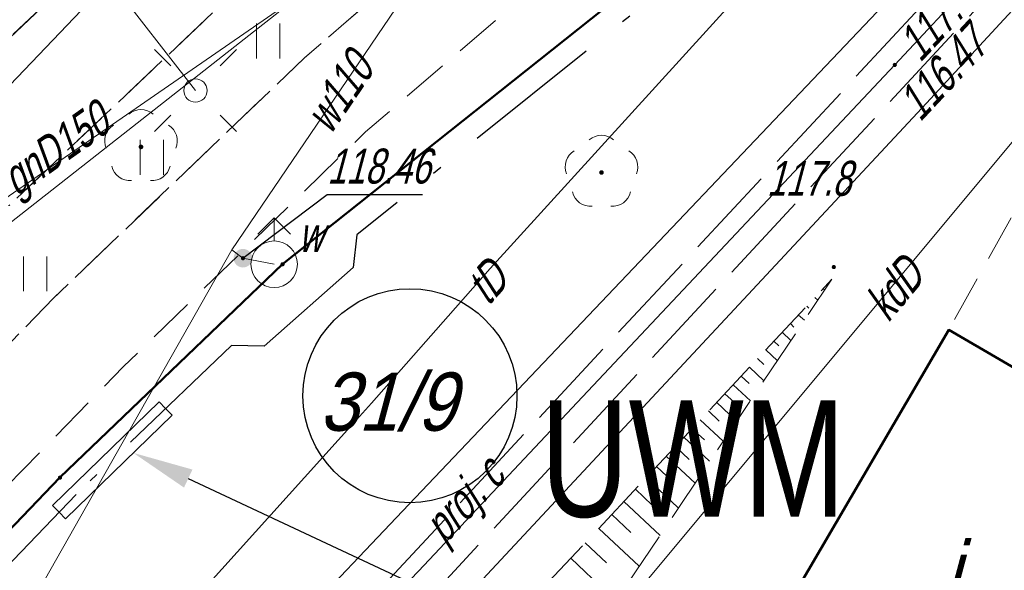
# Model space of a CAD drawing. Extents: x 7463256 to 7464485, y 5957341 to 5958260.
# Tile 148 of 256: x 7463825 to 7463846, y 5957693 to 5957705. Entities that reach past the tile are written whole.
import ezdxf
from ezdxf import colors
from ezdxf.entities.mleader import LeaderData, LeaderLine
from ezdxf.enums import TextEntityAlignment as Align
from ezdxf.math import Vec2, Vec3

# ---------------------------------------------------------------- set-up
doc = ezdxf.new("R2010")
doc.units = 0
doc.header["$MEASUREMENT"] = 0
for name, pattern in [('1.5_0.5', [2, 1.5, -0.5]), ('218-500', [1, 0.5, -0.5]), ('GAK', [5.2, 3, -1, 0.2, -1]), ('l219_500', [0]), ('mz1.0_0.5', [1.5, 1, -0.5]), ('mz1.25_0.5', [1.75, 1.25, -0.5]), ('mz2.0_0.5', [2.5, 2, -0.5])]:
    doc.linetypes.add(name, pattern=pattern)
doc.layers.get('0').update_dxf_attribs({"color": 2, "linetype": 'CONTINUOUS', "lineweight": 5})
for name, color, linetype in [('000 Inne (niezydentyfikowane)', 7, 'CONTINUOUS'), ('203-Punkt załamania granicy działki nie stabilizowany', 7, 'CONTINUOUS'), ('218-Granica użytku', 7, 'CONTINUOUS'), ('219-Linia granicy', 7, 'CONTINUOUS'), ('312-Budynek (powierzchnia)', 7, 'CONTINUOUS'), ('312-Funkcja i liczba kondygnacji', 7, 'CONTINUOUS'), ('@dzialki', 6, 'CONTINUOUS'), ('chodnik (powierzchnia)', 7, 'CONTINUOUS'), ('drzewo liściaste (punkt)', 7, 'CONTINUOUS'), ('hydrant (punkt)', 7, 'CONTINUOUS'), ('jezdnia (powierzchnia)', 7, 'CONTINUOUS'), ('krawężnik (linia)', 7, 'CONTINUOUS'), ('latarnia na słupie lub maszcie (punkt)', 7, 'CONTINUOUS'), ('przewód ciepłowniczy (linia)', 7, 'CONTINUOUS'), ('przewód ciepłowniczy - projektowany lub w budowie (linia) - ob. projektowany', 7, 'CONTINUOUS'), ('przewód ciepłowniczy - projektowany lub w budowie (linia) - ob. projektowany-Atr1', 7, 'CONTINUOUS'), ('przewód elektroenergetyczny (linia)', 7, 'CONTINUOUS'), ('przewód gazowy (linia)', 7, 'CONTINUOUS'), ('przewód gazowy (linia)-Atr1', 7, 'CONTINUOUS'), ('przewód kanalizacyjny (linia)', 7, 'CONTINUOUS'), ('przewód kanalizacyjny (linia)-Atr1', 7, 'CONTINUOUS'), ('przewód telekomunikacyjny (linia)', 7, 'CONTINUOUS'), ('przewód telekomunikacyjny (linia)-Atr1', 7, 'CONTINUOUS'), ('przewód wodociągowy (linia)', 7, 'CONTINUOUS'), ('przewód wodociągowy (linia)-Atr1', 7, 'CONTINUOUS'), ('punkt o określonej wysokości (sieć ciepłownicza)', 7, 'CONTINUOUS'), ('punkt o określonej wysokości (sieć ciepłownicza)-Atr2', 7, 'CONTINUOUS'), ('punkt o określonej wysokości (sieć ciepłownicza)-Atr3', 7, 'CONTINUOUS'), ('punkt o określonej wysokości (sieć wodociągowa)', 7, 'CONTINUOUS'), ('punkt o określonej wysokości (sieć wodociągowa)-Atr2', 7, 'CONTINUOUS'), ('punkt wysokościowy naturalny', 7, 'CONTINUOUS'), ('punkt wysokościowy naturalny-Atr2', 7, 'CONTINUOUS'), ('rura ochronna - przewód ciepłowniczy (linia)', 7, 'CONTINUOUS'), ('skarpa nieumocniona (powierzchnia)', 7, 'CONTINUOUS'), ('słup (punkt)', 7, 'CONTINUOUS'), ('trawnik (powierzchnia)', 7, 'CONTINUOUS'), ('trawnik (powierzchnia) - symbol', 7, 'CONTINUOUS'), ('zasuwa - siec wodociągowa (punkt)', 7, 'CONTINUOUS'), ('zasuwa - siec wodociągowa (punkt)-Atr17', 7, 'CONTINUOUS')]:
    doc.layers.add(name, color=color, linetype=linetype)
for name, color, linetype, lineweight in [('@proj.rury', 7, 'CONTINUOUS', 20), ('____proj LSN', 1, 'CONTINUOUS', 5), ('OBMBS-21-18876-opis proj', 1, 'CONTINUOUS', 18)]:
    doc.layers.add(name, color=color, linetype=linetype, lineweight=lineweight)
doc.layers.add('@Właściciele', color=6, linetype='CONTINUOUS', lineweight=20, plot=False)
doc.styles.get("Standard").update_dxf_attribs({"font": 'txt', "width": 0.75})

# ---------------------------------------------------------------- blocks, each defined once
blk = doc.blocks.new('OP021')
at = {"linetype": 'Continuous', "lineweight": 13}
h = blk.add_hatch(color=0, dxfattribs=at)
edge = h.paths.add_edge_path()
edge.add_arc((0, 0), 0.05, 0, 360)
at = {"color": 0, "linetype": 'Continuous', "lineweight": 13}
for centre, start, end in [((0, 0.4), 49.272, 130.728), ((-0.38, 0.124), 121.308, 202.548), ((0.38, 0.124), 337.452, 58.692), ((-0.235, -0.324), 193.221, 274.871), ((0.235, -0.324), 265.129, 346.779)]:
    blk.add_arc(centre, 0.4, start, end, dxfattribs=at)
blk = doc.blocks.new('SM011')
at = {"color": 0, "linetype": 'Continuous', "lineweight": 13}
for p, q in [((-0.53, 0.531), (-0.883, 0.884)), ((0.531, 0.531), (0.884, 0.884)), ((-0.53, -0.53), (-0.883, -0.883)), ((0.531, -0.53), (0.884, -0.883))]:
    blk.add_line(p, q, dxfattribs=at)
blk = doc.blocks.new('SM04')
at = {"color": 0, "linetype": 'Continuous', "lineweight": 13}
blk.add_circle((0, 0), 0.25, dxfattribs=at)
blk = doc.blocks.new('PW01')
at = {"linetype": 'Continuous', "lineweight": 13}
h = blk.add_hatch(color=0, dxfattribs=at)
edge = h.paths.add_edge_path()
edge.add_arc((0, 0), 0.045, 0, 360)
blk = doc.blocks.new('US25')
at = {"linetype": 'Continuous', "lineweight": 0}
h = blk.add_hatch(color=0, dxfattribs=at)
edge = h.paths.add_edge_path()
edge.add_arc((0, 0), 0.2, 0, 360)
blk = doc.blocks.new('US02')
at = {"color": 0, "linetype": 'Continuous', "lineweight": 13}
for p, q in [((0, 1), (-0.353, 0.647)), ((0, 0.5), (0, 1)), ((0, 1), (0.354, 0.647))]:
    blk.add_line(p, q, dxfattribs=at)
blk.add_circle((0, 0), 0.5, dxfattribs=at)
blk = doc.blocks.new('TU04')
at = {"color": 0, "linetype": 'Continuous', "lineweight": 13}
for p, q in [((0, 0), (0, 0.75)), ((0.5, 0), (0.5, 0.75))]:
    blk.add_line(p, q, dxfattribs=at)
blk = doc.blocks.new('203')
at = {"linetype": 'Continuous', "lineweight": 0}
h = blk.add_hatch(color=0, dxfattribs=at)
edge = h.paths.add_edge_path()
edge.add_arc((0, 0), 0.045, 0, 360)

msp = doc.modelspace()

# ---------------------------------------------------------------- linework, layer by layer
at = {"layer": '000 Inne (niezydentyfikowane)', "color": 7, "linetype": 'Continuous', "lineweight": 13}
for p, q in [((7463842.05, 5957698.74), (7463842.07, 5957698.72)), ((7463841.87, 5957698.55), (7463841.94, 5957698.49)), ((7463841.7, 5957698.36), (7463841.74, 5957698.32)), ((7463841.52, 5957698.17), (7463841.65, 5957698.06)), ((7463841.35, 5957697.99), (7463841.42, 5957697.91)), ((7463841.17, 5957697.8), (7463841.36, 5957697.62)), ((7463840.99, 5957697.61), (7463841.1, 5957697.51)), ((7463840.64, 5957697.24), (7463840.78, 5957697.11)), ((7463840.82, 5957697.42), (7463841.07, 5957697.19)), ((7463840.47, 5957697.05), (7463840.78, 5957696.76)), ((7463840.29, 5957696.86), (7463840.46, 5957696.7)), ((7463840.12, 5957696.67), (7463840.49, 5957696.33)), ((7463839.94, 5957696.48), (7463840.14, 5957696.3)), ((7463839.76, 5957696.3), (7463840.19, 5957695.89)), ((7463839.59, 5957696.11), (7463839.82, 5957695.89)), ((7463839.41, 5957695.92), (7463839.9, 5957695.46)), ((7463839.06, 5957695.55), (7463839.61, 5957695.03)), ((7463839.24, 5957695.73), (7463839.5, 5957695.49)), ((7463838.88, 5957695.35), (7463839.17, 5957695.07)), ((7463838.68, 5957695.14), (7463839.3, 5957694.56)), ((7463838.47, 5957694.92), (7463838.8, 5957694.61)), ((7463838.25, 5957694.68), (7463838.94, 5957694.03)), ((7463838.02, 5957694.43), (7463838.38, 5957694.09)), ((7463837.77, 5957694.17), (7463838.55, 5957693.44)), ((7463837.51, 5957693.89), (7463837.92, 5957693.5)), ((7463837.23, 5957693.59), (7463838.1, 5957692.78)), ((7463836.94, 5957693.28), (7463837.4, 5957692.85)), ((7463836.63, 5957692.95), (7463837.6, 5957692.03))]:
    msp.add_line(p, q, dxfattribs=at)
at = {"layer": '218-Granica użytku', "color": 3, "linetype": '218-500', "lineweight": 18, "flags": 128}
for points in [[(7463830.44, 5957699.26), (7463844.22, 5957710.22)], [(7463825.66, 5957694.68), (7463830.44, 5957699.26)], [(7463820.52, 5957689.32), (7463825.66, 5957694.68)]]:
    msp.add_lwpolyline(points, dxfattribs=at)
at = {"layer": '219-Linia granicy', "color": 3, "linetype": 'l219_500', "lineweight": 50, "flags": 128}
for points in [[(7463844.22, 5957710.22), (7463830.44, 5957699.26)], [(7463830.44, 5957699.26), (7463825.66, 5957694.68)], [(7463825.66, 5957694.68), (7463820.52, 5957689.32)]]:
    msp.add_lwpolyline(points, dxfattribs=at)
at = {"layer": '312-Budynek (powierzchnia)', "color": 7, "linetype": 'Continuous', "lineweight": 50, "flags": 128}
msp.add_lwpolyline([(7463850.05, 5957693.71), (7463846.66, 5957687.93), (7463845.71, 5957688.49), (7463845.6, 5957688.32), (7463840.81, 5957691.12), (7463844.75, 5957697.85), (7463847.17, 5957696.44), (7463846.72, 5957695.66)], close=True, dxfattribs=at)
at = {"layer": '@dzialki', "lineweight": 30}
msp.add_circle((7463833.177, 5957696.437), 2.298, dxfattribs=at)
at = {"layer": '@proj.rury'}
for p, q in [((7463825.503, 5957694.084), (7463827.789, 5957696.304)), ((7463827.789, 5957696.304), (7463827.928, 5957696.161)), ((7463825.782, 5957693.797), (7463828.068, 5957696.017)), ((7463828.068, 5957696.017), (7463827.928, 5957696.161)), ((7463825.503, 5957694.084), (7463825.643, 5957693.94)), ((7463825.782, 5957693.797), (7463825.643, 5957693.94))]:
    msp.add_line(p, q, dxfattribs=at)
at = {"layer": 'chodnik (powierzchnia)', "color": 7, "linetype": 'mz1.0_0.5', "lineweight": 18, "flags": 128}
for points in [[(7463797.76, 5957655.08), (7463800.8, 5957663.06), (7463802.95, 5957666.43), (7463813.19, 5957681.25), (7463816.64, 5957685.75), (7463817.36, 5957686.65), (7463822.09, 5957692), (7463827.02, 5957697.06), (7463832.22, 5957702.1), (7463836.16, 5957705.47), (7463839.4, 5957707.89), (7463844.26, 5957710.96), (7463847.64, 5957712.88), (7463848.74, 5957713.49), (7463855.16, 5957717.14), (7463854.76, 5957719.2), (7463853.89, 5957720.78), (7463852.79, 5957721.69), (7463851.14, 5957722.42), (7463850.42, 5957722.32), (7463846.1, 5957719.79), (7463840.56, 5957716.65), (7463836.11, 5957713.89), (7463831.61, 5957710.47), (7463828.31, 5957707.66), (7463822.22, 5957701.89), (7463817.3, 5957696.82), (7463812.7, 5957691.61), (7463812.45, 5957691.34), (7463806.98, 5957684.37), (7463807.52, 5957684), (7463804.29, 5957679.25), (7463802.21, 5957675.81), (7463795.61, 5957664.59), (7463795.13, 5957656.54)], [(7463843.09, 5957712.71), (7463837.52, 5957709.15), (7463834.78, 5957707.03), (7463830.91, 5957703.69), (7463825.53, 5957698.54), (7463820.62, 5957693.47), (7463815.3, 5957687.41), (7463811.63, 5957682.56), (7463801.26, 5957667.74), (7463798.64, 5957663.51), (7463797.4, 5957661.18), (7463797.38, 5957663.48), (7463803.16, 5957673.48), (7463810.12, 5957684.09), (7463814.43, 5957689.65), (7463819.16, 5957694.91), (7463824.06, 5957700.04), (7463829.88, 5957705.55), (7463833.48, 5957708.63), (7463837.38, 5957711.58), (7463841.95, 5957714.41), (7463847.45, 5957717.52), (7463851.06, 5957717.47), (7463847.62, 5957715.29)], [(7463848.55, 5957700.04), (7463848.18, 5957699.41), (7463848.73, 5957699.09), (7463847.17, 5957696.44), (7463844.75, 5957697.85), (7463846.29, 5957700.62), (7463847.24, 5957700.09), (7463849.21, 5957703.63), (7463849.41, 5957703.99), (7463851.45, 5957702.8), (7463849.53, 5957699.48)]]:
    msp.add_lwpolyline(points, close=True, dxfattribs=at)
at = {"layer": 'jezdnia (powierzchnia)', "color": 7, "linetype": '1.5_0.5', "lineweight": 18, "flags": 128}
msp.add_lwpolyline([(7464435.78, 5957969.39), (7464432.43, 5957972.86), (7464429.42, 5957974.41), (7464426.04, 5957975.11), (7464423.57, 5957975.29), (7464415.47, 5957975.65), (7464371.24, 5957977.61), (7464365.3, 5957977.72), (7464358.84, 5957977.54), (7464346.65, 5957976.28), (7464334.12, 5957974.86), (7464314.08, 5957972.37), (7464311.27, 5957971.79), (7464308.65, 5957970.79), (7464306.54, 5957969.49), (7464304.63, 5957967.74), (7464302.38, 5957964.84), (7464301.74, 5957963.57), (7464301.19, 5957962.16), (7464300.69, 5957960.13), (7464300.42, 5957957.35), (7464300.44, 5957956.63), (7464301.34, 5957947.07), (7464297.39, 5957932.65), (7464296.35, 5957938.67), (7464295.41, 5957944.67), (7464295.17, 5957946.64), (7464294.07, 5957955.56), (7464293.61, 5957956.95), (7464292.71, 5957958.8), (7464291.04, 5957961.16), (7464288.7, 5957963.43), (7464286.48, 5957964.87), (7464282.67, 5957966.24), (7464279.68, 5957966.6), (7464275.55, 5957966.1), (7464272.53, 5957965.24), (7464268.15, 5957963.7), (7464261.6, 5957961.09), (7464256.13, 5957958.63), (7464254.19, 5957957.73), (7464203.13, 5957927.95), (7464201.44, 5957926.95), (7464180.61, 5957914.62), (7464165.37, 5957905.54), (7464161.93, 5957903.53), (7464100.25, 5957867.28), (7464064.71, 5957846.22), (7464055.2, 5957840.55), (7464053.84, 5957839.49), (7464052.69, 5957837.84), (7464051.91, 5957836.3), (7464051.31, 5957834.34), (7464051.05, 5957832.31), (7464051.31, 5957830.32), (7464051.63, 5957829.49), (7464053.32, 5957826.48), (7464047.06, 5957824.65), (7464046.37, 5957825.86), (7464044.81, 5957827.52), (7464043.6, 5957828.27), (7464042.09, 5957829.03), (7464040.11, 5957829.49), (7464038.12, 5957829.49), (7464036.05, 5957829.05), (7464034.47, 5957828.33), (7463990.77, 5957802.57), (7463984.67, 5957799.1), (7463963.97, 5957788.11), (7463953.9, 5957782.45), (7463916.77, 5957760.61), (7463915.43, 5957759.41), (7463915.19, 5957759.06), (7463914.98, 5957758.7), (7463914.81, 5957758.32), (7463914.66, 5957757.92), (7463914.55, 5957757.51), (7463914.48, 5957757.1), (7463914.44, 5957756.68), (7463914.43, 5957756.26), (7463914.83, 5957754.63), (7463915.69, 5957753.07), (7463915.97, 5957752.41), (7463916.13, 5957752.13), (7463917.59, 5957749.55), (7463915.13, 5957748.12), (7463913.12, 5957750.74), (7463911.87, 5957752.81), (7463910.63, 5957754.01), (7463910.25, 5957754.23), (7463909.85, 5957754.42), (7463909.44, 5957754.57), (7463909.02, 5957754.68), (7463908.58, 5957754.76), (7463908.15, 5957754.79), (7463907.71, 5957754.78), (7463907.27, 5957754.73), (7463905.57, 5957754.08), (7463866.26, 5957731.41), (7463858.61, 5957727.02), (7463857.72, 5957725.98), (7463855.16, 5957717.14), (7463854.76, 5957719.2), (7463853.89, 5957720.78), (7463852.79, 5957721.69), (7463851.14, 5957722.42), (7463850.42, 5957722.32), (7463846.1, 5957719.79), (7463840.56, 5957716.65), (7463836.11, 5957713.89), (7463831.61, 5957710.47), (7463828.31, 5957707.66), (7463822.22, 5957701.89), (7463817.3, 5957696.82), (7463812.7, 5957691.61), (7463812.45, 5957691.34), (7463806.98, 5957684.37), (7463803.64, 5957679.75), (7463801.45, 5957676.28), (7463793.55, 5957663.48), (7463792.86, 5957661.7), (7463792.97, 5957659.75), (7463793.77, 5957657.97), (7463795.13, 5957656.54), (7463794.29, 5957652.43), (7463792.69, 5957652.63), (7463790.95, 5957652.54), (7463789.5, 5957652.32), (7463787.98, 5957651.93), (7463786.22, 5957650.98), (7463785.18, 5957649.81), (7463783.63, 5957647.28), (7463741.4, 5957578.12), (7463740.09, 5957575.93), (7463739.68, 5957574.67), (7463739.8, 5957572.76), (7463740.25, 5957571.39), (7463740.85, 5957570.49), (7463741.87, 5957569.43), (7463743.26, 5957568.37), (7463741.42, 5957565.08), (7463740.12, 5957565.67), (7463738.77, 5957566.02), (7463737.29, 5957566.06), (7463735.98, 5957565.85), (7463734.34, 5957565.14), (7463733.02, 5957564.22), (7463732.29, 5957563.18), (7463701.08, 5957512.16), (7463700.31, 5957510.77), (7463700.32, 5957510.77), (7463696.94, 5957505.36), (7463687.39, 5957489.52), (7463687.14, 5957489.11), (7463686.89, 5957488.7), (7463686.65, 5957488.29), (7463686.42, 5957487.87), (7463686.19, 5957487.45), (7463685.97, 5957487.02), (7463685.76, 5957486.59), (7463685.55, 5957486.16), (7463685.35, 5957485.73), (7463685.15, 5957485.29), (7463684.96, 5957484.85), (7463684.77, 5957484.4), (7463684.58, 5957483.96), (7463684.39, 5957483.51), (7463684.21, 5957483.06), (7463684.03, 5957482.61), (7463683.85, 5957482.17), (7463683.67, 5957481.72), (7463683.5, 5957481.27), (7463683.32, 5957480.81), (7463683.15, 5957480.36), (7463682.98, 5957479.91), (7463682.81, 5957479.45), (7463682.65, 5957479), (7463682.49, 5957478.54), (7463682.32, 5957478.08), (7463682.17, 5957477.62), (7463682.01, 5957477.15), (7463681.86, 5957476.69), (7463681.71, 5957476.22), (7463681.56, 5957475.76), (7463681.41, 5957475.29), (7463681.27, 5957474.82), (7463681.13, 5957474.35), (7463681, 5957473.88), (7463680.87, 5957473.41), (7463680.74, 5957472.94), (7463680.61, 5957472.47), (7463680.48, 5957471.99), (7463680.36, 5957471.52), (7463680.25, 5957471.05), (7463680.13, 5957470.57), (7463680.02, 5957470.09), (7463679.91, 5957469.61), (7463679.81, 5957469.12), (7463679.71, 5957468.64), (7463679.61, 5957468.16), (7463679.52, 5957467.67), (7463679.42, 5957467.19), (7463679.33, 5957466.7), (7463679.25, 5957466.22), (7463679.16, 5957465.73), (7463679.08, 5957465.25), (7463679, 5957464.76), (7463678.93, 5957464.27), (7463678.85, 5957463.78), (7463678.78, 5957463.28), (7463678.72, 5957462.79), (7463678.65, 5957462.3), (7463678.59, 5957461.81), (7463678.53, 5957461.31), (7463678.47, 5957460.82), (7463678.42, 5957460.33), (7463678.36, 5957459.83), (7463678.31, 5957459.34), (7463678.26, 5957458.84), (7463678.22, 5957458.35), (7463678.17, 5957457.85), (7463678.13, 5957457.36), (7463678.09, 5957456.86), (7463678.05, 5957456.37), (7463678.02, 5957455.87), (7463677.99, 5957455.41), (7463677.96, 5957454.94), (7463677.93, 5957454.48), (7463677.91, 5957454.01), (7463677.89, 5957453.55), (7463677.87, 5957453.08), (7463677.86, 5957452.62), (7463677.85, 5957452.15), (7463677.84, 5957451.69), (7463677.84, 5957451.22), (7463677.84, 5957450.76), (7463677.85, 5957450.29), (7463677.86, 5957449.83), (7463677.87, 5957449.36), (7463670.59, 5957467.12), (7463670.68, 5957467.58), (7463670.78, 5957468.04), (7463670.89, 5957468.5), (7463670.99, 5957468.96), (7463671.11, 5957469.42), (7463671.22, 5957469.87), (7463671.34, 5957470.33), (7463671.46, 5957470.78), (7463671.59, 5957471.24), (7463671.72, 5957471.69), (7463671.86, 5957472.14), (7463672, 5957472.59), (7463672.14, 5957473.04), (7463673.46, 5957477.28), (7463673.58, 5957477.76), (7463673.68, 5957478.24), (7463673.77, 5957478.73), (7463673.84, 5957479.22), (7463673.89, 5957479.71), (7463673.93, 5957480.2), (7463673.95, 5957480.7), (7463673.95, 5957481.19), (7463673.93, 5957481.63), (7463673.91, 5957482.08), (7463673.86, 5957482.52), (7463673.81, 5957482.96), (7463673.74, 5957483.4), (7463673.66, 5957483.84), (7463673.57, 5957484.28), (7463673.47, 5957484.71), (7463673.35, 5957485.14), (7463673.2, 5957485.61), (7463673.02, 5957486.08), (7463672.82, 5957486.54), (7463672.6, 5957486.99), (7463672.36, 5957487.42), (7463672.1, 5957487.85), (7463671.82, 5957488.26), (7463671.52, 5957488.66), (7463671.25, 5957489.02), (7463670.95, 5957489.36), (7463670.64, 5957489.68), (7463670.3, 5957489.97), (7463669.95, 5957490.25), (7463669.57, 5957490.5), (7463669.19, 5957490.73), (7463668.78, 5957490.93), (7463668.37, 5957491.1), (7463667.96, 5957491.31), (7463667.54, 5957491.51), (7463667.12, 5957491.7), (7463666.7, 5957491.89), (7463666.27, 5957492.06), (7463665.84, 5957492.23), (7463665.41, 5957492.38), (7463664.97, 5957492.53), (7463642.84, 5957508.24), (7463669.89, 5957497.69), (7463670.31, 5957497.52), (7463670.74, 5957497.36), (7463671.18, 5957497.22), (7463671.62, 5957497.11), (7463672.07, 5957497.01), (7463672.52, 5957496.93), (7463672.97, 5957496.87), (7463673.43, 5957496.83), (7463673.89, 5957496.8), (7463674.34, 5957496.8), (7463674.8, 5957496.82), (7463675.3, 5957496.85), (7463675.79, 5957496.9), (7463676.29, 5957496.96), (7463676.78, 5957497.02), (7463677.27, 5957497.1), (7463677.76, 5957497.19), (7463678.25, 5957497.29), (7463678.74, 5957497.4), (7463679.22, 5957497.52), (7463679.7, 5957497.65), (7463680.18, 5957497.79), (7463680.66, 5957497.94), (7463681.12, 5957498.11), (7463681.59, 5957498.29), (7463682.05, 5957498.49), (7463682.49, 5957498.71), (7463682.94, 5957498.94), (7463683.37, 5957499.19), (7463683.81, 5957499.43), (7463684.24, 5957499.68), (7463684.65, 5957499.96), (7463685.06, 5957500.25), (7463685.45, 5957500.55), (7463685.83, 5957500.88), (7463686.2, 5957501.21), (7463686.55, 5957501.56), (7463686.89, 5957501.93), (7463688.47, 5957503.86), (7463689.58, 5957505.52), (7463695.05, 5957514.51), (7463697.35, 5957517.63), (7463699.52, 5957521.26), (7463701.68, 5957524.9), (7463703.98, 5957528.54), (7463706.45, 5957532.61), (7463709.76, 5957538.71), (7463712.45, 5957543.07), (7463719.87, 5957554.72), (7463722.1, 5957558.36), (7463724.25, 5957562.41), (7463732.9, 5957576.65), (7463767.27, 5957632.9), (7463796.54, 5957680.74), (7463799.31, 5957684.89), (7463802.28, 5957688.92), (7463805.13, 5957692.62), (7463808.07, 5957696.14), (7463812, 5957700.58), (7463813.05, 5957701.59), (7463815.17, 5957703.91), (7463818.63, 5957707.32), (7463821.81, 5957710.38), (7463824, 5957712.35), (7463825.06, 5957713.31), (7463827.47, 5957715.22), (7463831.55, 5957718.14), (7463834.51, 5957720.09), (7463871.58, 5957742.02), (7463872.84, 5957742.74), (7463873.73, 5957743.25), (7463884.95, 5957749.82), (7463947.94, 5957787.04), (7463958.13, 5957793.13), (7463978.66, 5957805.82), (7463992.86, 5957814.5), (7464021.02, 5957831.03), (7464036.35, 5957840.19), (7464045.52, 5957845.62), (7464072.76, 5957861.89), (7464098.08, 5957876.78), (7464143.2, 5957903.29), (7464143.83, 5957904.35), (7464144.42, 5957906.04), (7464144.87, 5957907.87), (7464144.93, 5957908.37), (7464145, 5957909.96), (7464144.74, 5957911.42), (7464152.37, 5957912.8), (7464152.74, 5957912.55), (7464154.03, 5957911.87), (7464155.59, 5957911.35), (7464156.76, 5957911.33), (7464160.57, 5957913.58), (7464192.28, 5957932.28), (7464213.7, 5957945.07), (7464214.43, 5957945.48), (7464238.65, 5957959.71), (7464249.15, 5957965.6), (7464251.26, 5957966.66), (7464253.69, 5957967.84), (7464257.35, 5957969.46), (7464261.98, 5957971.33), (7464263.31, 5957972), (7464273.13, 5957975.13), (7464277.92, 5957976.24), (7464280.42, 5957977.04), (7464282.71, 5957978.14), (7464285.69, 5957980.47), (7464287.52, 5957982.76), (7464288.9, 5957985.47), (7464289.81, 5957990.22), (7464289.57, 5957993.19), (7464288.87, 5958000.11), (7464295.35, 5958000.29), (7464295.83, 5957995.88), (7464296.53, 5957992.32), (7464297.86, 5957989.04), (7464299.36, 5957986.74), (7464301.71, 5957984.36), (7464305.3, 5957982.36), (7464307.82, 5957981.66), (7464311.17, 5957981.45), (7464364.74, 5957987.95), (7464391.32, 5957991.11), (7464398.1, 5957991.95), (7464414.27, 5957994.02), (7464414.84, 5957994.09), (7464425.44, 5957995.47), (7464427.97, 5957995.83), (7464434.5, 5957997.95), (7464434.9, 5957998.22), (7464435.3, 5957998.5), (7464435.68, 5957998.8), (7464436.05, 5957999.11), (7464436.4, 5957999.44), (7464436.74, 5957999.78), (7464437.07, 5958000.13), (7464437.39, 5958000.5), (7464437.69, 5958000.88), (7464437.97, 5958001.27), (7464438.24, 5958001.67), (7464438.49, 5958002.08), (7464438.73, 5958002.5), (7464438.95, 5958002.94), (7464439.15, 5958003.37), (7464439.33, 5958003.82), (7464439.5, 5958004.28), (7464439.65, 5958004.74), (7464439.78, 5958005.2), (7464439.89, 5958005.67), (7464439.98, 5958006.15), (7464440.05, 5958006.62), (7464440.11, 5958007.1), (7464440.14, 5958007.59), (7464440.16, 5958008.07), (7464437.87, 5957962.55), (7464436.62, 5957968.02)], close=True, dxfattribs=at)
at = {"layer": 'krawężnik (linia)', "color": 7, "linetype": 'Continuous', "lineweight": 25, "flags": 128}
msp.add_lwpolyline([(7463795.13, 5957656.54), (7463793.77, 5957657.97), (7463792.97, 5957659.75), (7463792.86, 5957661.7), (7463793.55, 5957663.48), (7463801.45, 5957676.28), (7463803.64, 5957679.75), (7463806.98, 5957684.37), (7463812.45, 5957691.34), (7463812.7, 5957691.61), (7463817.3, 5957696.82), (7463822.22, 5957701.89), (7463828.31, 5957707.66), (7463831.61, 5957710.47), (7463836.11, 5957713.89), (7463840.56, 5957716.65), (7463846.1, 5957719.79), (7463850.42, 5957722.32), (7463851.14, 5957722.42), (7463852.79, 5957721.69), (7463853.89, 5957720.78), (7463854.76, 5957719.2), (7463855.16, 5957717.14)], dxfattribs=at)
at = {"layer": 'przewód ciepłowniczy (linia)', "color": 212, "linetype": 'Continuous', "lineweight": 18, "flags": 128}
msp.add_lwpolyline([(7463816.56, 5957665.9), (7463826.55, 5957684.75), (7463827.81, 5957686.54), (7463829.03, 5957688.29), (7463831.47, 5957690.7), (7463833.36, 5957692.67), (7463843.59, 5957703.54), (7463847.04, 5957707.24), (7463843.22, 5957716.52), (7463839.44, 5957725.6), (7463836.79, 5957731.99), (7463834.8, 5957736.72), (7463848.12, 5957744.81), (7463859.19, 5957751.53), (7463869.76, 5957757.96), (7463886.77, 5957768.01), (7463883.56, 5957773.97), (7463892.68, 5957779.24), (7463896.07, 5957773.43), (7463914.01, 5957783.57)], dxfattribs=at)
at = {"layer": 'przewód ciepłowniczy - projektowany lub w budowie (linia) - ob. projektowany', "color": 212, "linetype": 'mz2.0_0.5', "lineweight": 18, "flags": 128}
for points in [[(7463827.45, 5957686.81), (7463846.51, 5957707.33), (7463837.98, 5957727.66), (7463921.05, 5957775.08), (7463942.95, 5957787.9), (7463968.43, 5957803.38), (7463962.63, 5957813.37), (7463990.1, 5957829.4), (7463996.25, 5957818.66), (7464026.15, 5957837.03), (7464036.53, 5957843.58), (7464048.34, 5957851.03), (7464051.52, 5957852.92), (7464069.07, 5957863.22), (7464072.1, 5957864.8), (7464075.65, 5957866.88), (7464079.8, 5957868.9), (7464096.3, 5957878.8), (7464114.52, 5957889.73), (7464110.7, 5957895.89), (7464137.6, 5957910.6), (7464169.07, 5957928.77), (7464165.42, 5957934.93), (7464175.2, 5957940.28), (7464178.92, 5957933.88), (7464207.9, 5957951.17), (7464220.7, 5957958.86), (7464224.58, 5957961.12), (7464228.92, 5957963.56), (7464232.65, 5957965.56), (7464236.86, 5957967.74), (7464243.8, 5957971.13), (7464248.79, 5957973.41), (7464251.98, 5957974.81), (7464257.04, 5957976.93), (7464262.4, 5957979.02)], [(7463828.18, 5957686.27), (7463847.57, 5957707.15), (7463839.12, 5957727.27), (7463921.5, 5957774.3), (7463943.41, 5957787.13), (7463969.65, 5957803.07), (7463963.86, 5957813.04), (7463989.77, 5957828.16), (7463995.93, 5957817.4), (7464026.63, 5957836.27), (7464046.58, 5957848.86), (7464051.98, 5957852.14), (7464069.5, 5957862.44), (7464072.54, 5957864.01), (7464076.07, 5957866.09), (7464080.23, 5957868.1), (7464099.97, 5957879.95), (7464115.76, 5957889.43), (7464111.96, 5957895.55), (7464138.04, 5957909.82), (7464163.77, 5957924.67), (7464170.31, 5957928.45), (7464166.67, 5957934.59), (7464174.87, 5957939.07), (7464178.6, 5957932.64), (7464202.44, 5957946.87), (7464216.91, 5957955.5), (7464219.67, 5957957.19), (7464222.67, 5957958.98), (7464226.35, 5957961.09), (7464229.83, 5957963.03), (7464233.13, 5957964.8), (7464240.24, 5957968.41), (7464245.86, 5957971.1), (7464249.49, 5957972.74), (7464256.37, 5957975.68), (7464262.76, 5957978.18)]]:
    msp.add_lwpolyline(points, dxfattribs=at)
at = {"layer": 'przewód elektroenergetyczny (linia)', "color": 1, "linetype": 'Continuous', "lineweight": 18, "flags": 128}
for points in [[(7463797.11, 5957666.92), (7463799.75, 5957671.12), (7463806.6, 5957682.01), (7463807.73, 5957683.37), (7463818.92, 5957697.19), (7463826.73, 5957705.36), (7463831.58, 5957708.15), (7463832.35, 5957708.77), (7463834.37, 5957710.4), (7463847.67, 5957720.1), (7463853.12, 5957722.78), (7463865.95, 5957730.52), (7463868.53, 5957732.15), (7463885.08, 5957741.19), (7463887.91, 5957735.25)], [(7463828.57, 5957702.99), (7463826.73, 5957705.36)]]:
    msp.add_lwpolyline(points, dxfattribs=at)
at = {"layer": 'przewód gazowy (linia)', "color": 40, "linetype": 'Continuous', "lineweight": 18, "flags": 128}
msp.add_lwpolyline([(7463800.07, 5957663.02), (7463808.47, 5957678.19), (7463812.16, 5957684.6), (7463819.21, 5957696.88), (7463820.52, 5957697.94), (7463831.23, 5957705.33), (7463832.35, 5957705.98), (7463833.86, 5957706.85), (7463841.74, 5957712.62), (7463847, 5957716.48), (7463853.12, 5957720.65), (7463857.94, 5957723.94), (7463863.76, 5957727.91), (7463865.75, 5957725.21), (7463893.94, 5957740.93), (7463895.85, 5957741.99), (7463900.71, 5957744.68)], dxfattribs=at)
at = {"layer": 'przewód kanalizacyjny (linia)', "color": 34, "linetype": 'Continuous', "lineweight": 18, "flags": 128}
msp.add_lwpolyline([(7463832.49, 5957677.31), (7463836.49, 5957675.73), (7463839.81, 5957681.55), (7463843, 5957687.41), (7463837.16, 5957691.15), (7463850.58, 5957707.25), (7463854.8, 5957703.8), (7463862.75, 5957717.57), (7463865.31, 5957716.71), (7463867.11, 5957716.53)], dxfattribs=at)
at = {"layer": 'przewód telekomunikacyjny (linia)', "color": 30, "linetype": 'Continuous', "lineweight": 18, "flags": 128}
for points in [[(7463807.91, 5957656.58), (7463815.52, 5957671.75), (7463822.16, 5957684.99), (7463832.03, 5957695.92), (7463832.35, 5957696.28), (7463834.9, 5957699.17), (7463844.9, 5957710.16), (7463848.08, 5957713.21), (7463853.04, 5957716.14), (7463873.08, 5957726.55), (7463889.35, 5957734.99), (7463909.34, 5957745.6), (7463917.85, 5957749.99), (7463923.65, 5957753.01), (7463922.85, 5957761.06), (7463927.16, 5957763.19), (7463934.93, 5957767.49), (7463950.59, 5957776.24)], [(7463832.35, 5957696.28), (7463834.9, 5957699.17)], [(7463832.35, 5957696.28), (7463834.9, 5957699.17)], [(7463832.35, 5957696.28), (7463834.9, 5957699.17)], [(7463832.35, 5957696.28), (7463834.9, 5957699.17)], [(7463832.35, 5957696.28), (7463834.9, 5957699.17)], [(7463832.35, 5957696.28), (7463834.9, 5957699.17)], [(7463832.35, 5957696.28), (7463834.9, 5957699.17)]]:
    msp.add_lwpolyline(points, dxfattribs=at)
at = {"layer": 'przewód wodociągowy (linia)', "color": 5, "linetype": 'Continuous', "lineweight": 18, "flags": 128}
for points in [[(7463964, 5957781.38), (7463955.11, 5957774.98), (7463933.24, 5957762.41), (7463921.23, 5957756.79), (7463878.51, 5957733.13), (7463838.08, 5957710.75), (7463832.78, 5957706.58), (7463819.45, 5957696.12), (7463815.22, 5957688.7), (7463810.31, 5957679.84), (7463805.46, 5957671.29), (7463798.02, 5957658.16), (7463792.73, 5957648.66), (7463790.3, 5957644.69), (7463783.18, 5957631.86), (7463775.69, 5957618.66), (7463769.06, 5957607.08), (7463761.51, 5957593.92), (7463753.17, 5957579.07), (7463752.48, 5957577.83)], [(7463832.78, 5957706.58), (7463833.2, 5957706.09), (7463833.52, 5957705.71), (7463829.35, 5957699.57), (7463829.59, 5957699.39), (7463830.26, 5957699.26)], [(7463829.35, 5957699.57), (7463816.34, 5957676.65), (7463810.01, 5957665.63), (7463804.04, 5957655.26), (7463809.63, 5957652.12), (7463819.55, 5957646.41), (7463826.19, 5957642.58)]]:
    msp.add_lwpolyline(points, dxfattribs=at)
at = {"layer": 'punkt o określonej wysokości (sieć wodociągowa)-Atr2', "color": 7, "flags": 128}
msp.add_lwpolyline([(7463829.59, 5957699.39), (7463831.4, 5957700.76), (7463833.449, 5957700.76)], dxfattribs=at)
at = {"layer": 'rura ochronna - przewód ciepłowniczy (linia)', "color": 212, "linetype": 'Continuous', "lineweight": 35, "flags": 128}
for points in [[(7463815.81, 5957666.93), (7463825.58, 5957685.32), (7463827.98, 5957688.9), (7463831.41, 5957692.27), (7463832.35, 5957693.26), (7463833.15, 5957694.1), (7463845.69, 5957707.29), (7463838.43, 5957724.96), (7463833.42, 5957737.17), (7463844.58, 5957744.02), (7463866.71, 5957757.48), (7463885.18, 5957768.2), (7463881.95, 5957774.3), (7463893.09, 5957780.79), (7463896.57, 5957774.95), (7463920.87, 5957788.77), (7463922.57, 5957790.3), (7463924.77, 5957791.24), (7463940.48, 5957800.73), (7463953.7, 5957808.78)], [(7463956.66, 5957807.79), (7463937.74, 5957796.83), (7463925.6, 5957789.77), (7463923.56, 5957788.86), (7463921.57, 5957787.5), (7463920.17, 5957785.67), (7463914.68, 5957782.64), (7463895.57, 5957771.9), (7463892.27, 5957777.69), (7463885.17, 5957773.63), (7463888.35, 5957767.82), (7463872.8, 5957758.43), (7463851.65, 5957745.59), (7463836.17, 5957736.26), (7463837.83, 5957732.48), (7463844.33, 5957717.03), (7463848.39, 5957707.18), (7463844.27, 5957702.72), (7463833.56, 5957691.23), (7463832.35, 5957689.97), (7463831.53, 5957689.12), (7463830.08, 5957687.68), (7463827.51, 5957684.17), (7463817.32, 5957664.87)]]:
    msp.add_lwpolyline(points, dxfattribs=at)
at = {"layer": 'skarpa nieumocniona (powierzchnia)', "color": 7, "linetype": 'mz1.25_0.5', "lineweight": 18, "flags": 128}
msp.add_lwpolyline([(7463836.8, 5957690.84), (7463833.7, 5957686.32), (7463832.35, 5957684.44), (7463831.25, 5957682.91), (7463828.11, 5957678.59), (7463825.56, 5957675.05), (7463826.03, 5957671.65), (7463816.44, 5957655.1), (7463811.91, 5957652.17), (7463815.12, 5957659.71), (7463818.04, 5957666.76), (7463820.4, 5957670.45), (7463823.3, 5957675.63), (7463826.5, 5957680.12), (7463832, 5957688.01), (7463832.35, 5957688.38), (7463842.24, 5957698.94)], close=True, dxfattribs=at)
at = {"layer": 'trawnik (powierzchnia)', "color": 7, "linetype": 'mz1.0_0.5', "lineweight": 18, "flags": 128}
msp.add_lwpolyline([(7463851.06, 5957717.47), (7463847.62, 5957715.29), (7463843.09, 5957712.71), (7463837.52, 5957709.15), (7463834.78, 5957707.03), (7463830.91, 5957703.69), (7463825.53, 5957698.54), (7463820.62, 5957693.47), (7463815.3, 5957687.41), (7463811.63, 5957682.56), (7463801.26, 5957667.74), (7463798.64, 5957663.51), (7463797.4, 5957661.18), (7463797.38, 5957663.48), (7463803.16, 5957673.48), (7463810.12, 5957684.09), (7463814.43, 5957689.65), (7463819.16, 5957694.91), (7463824.06, 5957700.04), (7463829.88, 5957705.55), (7463833.48, 5957708.63), (7463837.38, 5957711.58), (7463841.95, 5957714.41), (7463847.45, 5957717.52)], close=True, dxfattribs=at)

# ---------------------------------------------------------------- block references
at = {"layer": '203-Punkt załamania granicy działki nie stabilizowany', "color": 3, "linetype": 'Continuous', "lineweight": 18}
for p in [(7463830.44, 5957699.26), (7463825.66, 5957694.68)]:
    msp.add_blockref('203', p, dxfattribs=at)
at = {"layer": 'drzewo liściaste (punkt)', "color": 94, "linetype": 'Continuous', "lineweight": 13}
for p in [(7463827.4, 5957701.78), (7463837.29, 5957701.23)]:
    msp.add_blockref('OP021', p, dxfattribs=at)
at = {"layer": 'hydrant (punkt)', "color": 7, "linetype": 'Continuous', "lineweight": 18}
msp.add_blockref('US02', (7463830.26, 5957699.26), dxfattribs=at)
at = {"layer": 'latarnia na słupie lub maszcie (punkt)', "color": 7, "linetype": 'Continuous', "lineweight": 18}
msp.add_blockref('SM011', (7463828.57, 5957702.99), dxfattribs=at)
at = {"layer": 'punkt o określonej wysokości (sieć ciepłownicza)', "color": 212, "linetype": 'Continuous', "lineweight": 13}
msp.add_blockref('PW01', (7463843.59, 5957703.54), dxfattribs=at)
at = {"layer": 'punkt o określonej wysokości (sieć wodociągowa)', "color": 5, "linetype": 'Continuous', "lineweight": 13, "rotation": 347.196}
msp.add_blockref('PW01', (7463829.59, 5957699.39), dxfattribs=at)
at = {"layer": 'punkt wysokościowy naturalny', "color": 7, "linetype": 'Continuous', "lineweight": 13}
msp.add_blockref('PW01', (7463842.28, 5957699.2), dxfattribs=at)
at = {"layer": 'słup (punkt)', "color": 7, "linetype": 'Continuous', "lineweight": 18}
msp.add_blockref('SM04', (7463828.57, 5957702.99), dxfattribs=at)
at = {"layer": 'trawnik (powierzchnia) - symbol', "color": 7, "linetype": 'Continuous', "lineweight": 18}
for p in [(7463829.88, 5957703.68), (7463827.38, 5957701.18), (7463824.88, 5957698.68)]:
    msp.add_blockref('TU04', p, dxfattribs=at)
at = {"layer": 'zasuwa - siec wodociągowa (punkt)', "color": 7, "linetype": 'Continuous', "lineweight": 13, "rotation": 347.196}
msp.add_blockref('US25', (7463829.59, 5957699.39), dxfattribs=at)

# ---------------------------------------------------------------- texts
at = {"layer": '312-Funkcja i liczba kondygnacji', "color": 7, "linetype": 'Continuous', "lineweight": 18, "oblique": 15, "width": 0.9}
msp.add_text('i', height=1.25, dxfattribs=at).set_placement((7463844.82, 5957692.69), align=Align.MIDDLE_CENTER)
at = {"layer": '@dzialki', "linetype": 'Continuous', "lineweight": 30, "oblique": 15, "width": 0.9}
msp.add_text('31/9', height=1.25, dxfattribs=at).set_placement((7463831.227, 5957695.686))
at = {"layer": '@Właściciele', "insert": (7463835.983, 5957696.339), "char_height": 2.5, "width": 5.76377, "attachment_point": 1}
msp.add_mtext('{\\fArial|b0|i0|c238|p34;UWM}', dxfattribs=at)
at = {"layer": 'przewód ciepłowniczy - projektowany lub w budowie (linia) - ob. projektowany-Atr1', "color": 212, "oblique": 15, "width": 0.72}
msp.add_text('proj. c', height=0.75, rotation=47.112, dxfattribs=at).set_placement((7463833.65, 5957693.48), align=Align.MIDDLE_LEFT)
at = {"layer": 'przewód gazowy (linia)-Atr1', "color": 7, "oblique": 15, "width": 0.72}
msp.add_text('gnD150', height=0.75, rotation=35.2, dxfattribs=at).set_placement((7463824.73, 5957700.7))
at = {"layer": 'przewód kanalizacyjny (linia)-Atr1', "color": 34, "oblique": 15, "width": 0.72}
msp.add_text('kdD', height=0.75, rotation=50.2, dxfattribs=at).set_placement((7463843.45, 5957697.99))
at = {"layer": 'przewód telekomunikacyjny (linia)-Atr1', "color": 30, "oblique": 15, "width": 0.72}
msp.add_text('tD', height=0.75, rotation=47.93, dxfattribs=at).set_placement((7463834.86, 5957698.35))
msp.add_text('tD', height=0.75, rotation=47.93, dxfattribs=at).set_placement((7463834.86, 5957698.35))
msp.add_text('tD', height=0.75, rotation=47.93, dxfattribs=at).set_placement((7463834.86, 5957698.35))
msp.add_text('tD', height=0.75, rotation=47.93, dxfattribs=at).set_placement((7463834.86, 5957698.35))
msp.add_text('tD', height=0.75, rotation=47.93, dxfattribs=at).set_placement((7463834.86, 5957698.35))
msp.add_text('tD', height=0.75, rotation=47.93, dxfattribs=at).set_placement((7463834.86, 5957698.35))
msp.add_text('tD', height=0.75, rotation=47.93, dxfattribs=at).set_placement((7463834.86, 5957698.35))
at = {"layer": 'przewód wodociągowy (linia)-Atr1', "color": 5, "oblique": 15, "width": 0.72}
msp.add_text('w110', height=0.75, rotation=55.818, dxfattribs=at).set_placement((7463831.16, 5957702.23), align=Align.MIDDLE_LEFT)
at = {"layer": 'punkt o określonej wysokości (sieć ciepłownicza)-Atr2', "color": 212, "oblique": 15, "width": 0.72}
msp.add_text('117.57', height=0.75, rotation=47.003, dxfattribs=at).set_placement((7463843.86, 5957703.83), align=Align.MIDDLE_LEFT)
at = {"layer": 'punkt o określonej wysokości (sieć ciepłownicza)-Atr3', "color": 212, "oblique": 15, "width": 0.72}
msp.add_text('116.47', height=0.75, rotation=47.003, dxfattribs=at).set_placement((7463843.86, 5957702.555), align=Align.MIDDLE_LEFT)
at = {"layer": 'punkt o określonej wysokości (sieć wodociągowa)-Atr2', "color": 5, "oblique": 15, "width": 0.72}
msp.add_text('118.46', height=0.75, dxfattribs=at).set_placement((7463831.4, 5957700.768), align=Align.BOTTOM_LEFT)
at = {"layer": 'punkt wysokościowy naturalny-Atr2', "color": 7, "oblique": 15, "width": 0.72}
msp.add_text('117.8', height=0.75, dxfattribs=at).set_placement((7463840.84, 5957700.73))
at = {"layer": 'zasuwa - siec wodociągowa (punkt)-Atr17', "color": 7, "oblique": 15, "width": 0.72}
msp.add_text('w', height=0.75, dxfattribs=at).set_placement((7463830.78, 5957699.52))

# ---------------------------------------------------------------- next in the draw order: leaders
at = {"layer": 'OBMBS-21-18876-opis proj', "lineweight": 20}
ml = msp.add_multileader_mtext('Standard', dxfattribs=at)
ml.set_content('\\pxqc;{\\W0.9;\\fArial|b0|i0|c238|p34;proj. rura osłonowa \\PDVK160\\PL=3m}', color=256)
ml.set_leader_properties()
ml.build(insert=Vec2(0, 0))
ml.multileader.update_dxf_attribs({"has_text_frame": 1, "text_right_attachment_type": 0, "dogleg_length": 0.36, "arrow_head_size": 1.3})
ctx = ml.context
ctx.base_point, ctx.char_height, ctx.arrow_head_size, ctx.landing_gap_size, ctx.plane_origin, ctx.plane_x_axis, ctx.plane_y_axis = Vec3(7463872.372, 5957674.469, -10.8), 1.3, 1.3, 0.09, Vec3(7463786.006, 5957817.346, -10.8), Vec3(0.765565, 0.643359), Vec3(-0.643359, 0.765565)
ctx.right_attachment = 0
notes = []
notes.append((ctx, [(0, (1, 1, 0), (7463872.096, 5957674.237, -10.8), (0.765565, 0.643359), 0.36, [(0, [(7463827.237, 5957695.21, -10.8)], 0, [])])]))
ctx.mtext.insert, ctx.mtext.text_direction, ctx.mtext.rotation, ctx.mtext.width, ctx.mtext.defined_height, ctx.mtext.flow_direction = Vec3(7463872.015, 5957675.033, -10.8), Vec3(0.765565, 0.643359), 0.698877, 14.01367, 27.692, 5
ctx.mtext.has_bg_fill, ctx.mtext.bg_color, ctx.mtext.bg_scale_factor, ctx.mtext.bg_transparency, ctx.mtext.use_window_bg_color = 1, -1023410167, 1.5, 0, 1
for ctx, leaders in notes:
    for number, flags, end, landing, length, lines in leaders:
        leader = LeaderData()
        leader.index, (leader.has_last_leader_line, leader.has_dogleg_vector, leader.attachment_direction) = number, flags
        leader.last_leader_point, leader.dogleg_vector, leader.dogleg_length = Vec3(end), Vec3(landing), length
        for number, points, colour, breaks in lines:
            line = LeaderLine()
            line.index, line.vertices, line.color, line.breaks = number, Vec3.list(points), colors.encode_raw_color(colour), breaks
            leader.lines.append(line)
        ctx.leaders.append(leader)

# ---------------------------------------------------------------- next in the draw order: linework, layer by layer
at = {"layer": '____proj LSN', "linetype": 'GAK', "lineweight": 30}
msp.add_lwpolyline([(7463954.078, 5957792.276), (7463934.793, 5957781.144), (7463934.651, 5957780.312), (7463932.107, 5957778.815), (7463931.263, 5957779.107), (7463895.968, 5957758.75), (7463876.594, 5957746.623, 0.414897), (7463876.436, 5957745.933), (7463885.421, 5957731.652, -0.449113), (7463885.213, 5957730.935), (7463880.337, 5957728.312), (7463878.154, 5957725.838), (7463853.916, 5957715.22), (7463841.019, 5957707.09), (7463832.034, 5957699.889), (7463831.957, 5957699.189), (7463830.049, 5957697.5), (7463829.342, 5957697.515), (7463826.006, 5957694.319), (7463820.881, 5957688.974), (7463813.554, 5957680.16), (7463810.989, 5957676.522), (7463800.184, 5957658.279)], format="xyb", dxfattribs=at)

doc.saveas('drawing.dxf')
